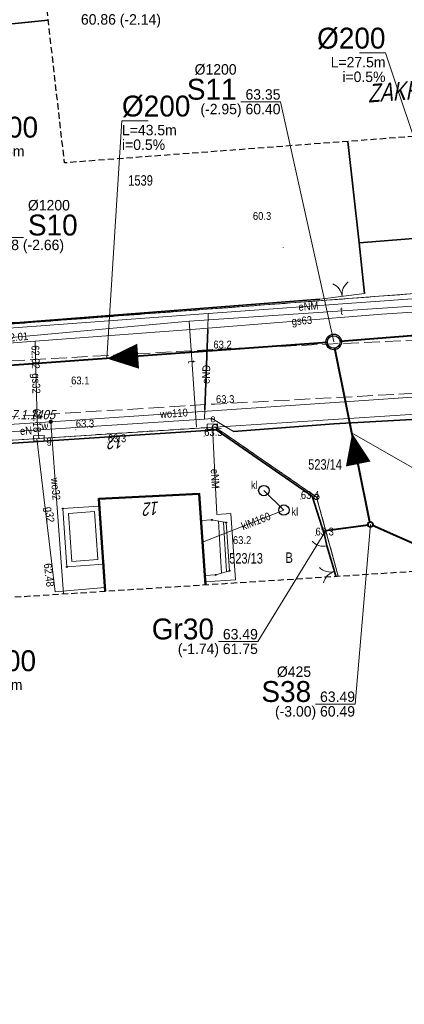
# Model space of a CAD drawing. Header units: metres. Extents: x 6473628 to 6474152, y 5887128 to 5887462.
# Tile 26 of 38: x 6473910 to 6473946, y 5887268 to 5887363. Entities that reach past the tile are written whole.
import ezdxf
from ezdxf.enums import TextEntityAlignment as Align

# ---------------------------------------------------------------- set-up
doc = ezdxf.new("R2010")
doc.units = ezdxf.units.M
doc.header["$MEASUREMENT"] = 0
for name, pattern in [('0.5_0.5', [1, 0.5, -0.5]), ('1.5_0.5', [2, 1.5, -0.5]), ('2', [0.9, 0.6, -0.3]), ('219-500', [0]), ('otob_500', [0]), ('otof_500', [0])]:
    doc.linetypes.add(name, pattern=pattern)
doc.layers.get('0').update_dxf_attribs({"color": 2, "linetype": 'CONTINUOUS', "lineweight": 5})
for name, color, linetype in [('121-Punkt osnowy szczegółowej-Atr103', 7, 'CONTINUOUS'), ('202-punkt graniczny', 7, 'CONTINUOUS'), ('210-oznaczenie konturu użytku gruntowego', 7, 'CONTINUOUS'), ('211-numer działki ewidencyjnej', 7, 'CONTINUOUS'), ('217-kontur klasyfikacyjny', 7, 'CONTINUOUS'), ('218-kontur użytku gruntowego', 7, 'CONTINUOUS'), ('219-działka ewidencyjna', 7, 'CONTINUOUS'), ('238-Punkt adresowy budynku', 7, 'CONTINUOUS'), ('312-budynek ewidencyjny', 7, 'CONTINUOUS'), ('352-schody', 7, 'CONTINUOUS'), ('995-Tekst dodatkowy duży', 7, 'CONTINUOUS'), ('brama', 7, 'CONTINUOUS'), ('furtka', 7, 'CONTINUOUS'), ('jezdnia', 7, 'CONTINUOUS'), ('obudowa ochronna przewodu', 7, 'CONTINUOUS'), ('ogrodzenie trwałe', 7, 'CONTINUOUS'), ('osadnik  szambo', 7, 'CONTINUOUS'), ('osadnik  szambo-Atr17', 7, 'CONTINUOUS'), ('pikieta naturalna', 7, 'CONTINUOUS'), ('pikieta naturalna-Atr2', 7, 'CONTINUOUS'), ('przewód elektroenergetyczny podziemny', 7, 'CONTINUOUS'), ('przewód elektroenergetyczny podziemny-Atr1', 7, 'CONTINUOUS'), ('przewód gazowy', 7, 'CONTINUOUS'), ('przewód gazowy-Atr1', 7, 'CONTINUOUS'), ('przewód kanalizacyjny', 7, 'CONTINUOUS'), ('przewód kanalizacyjny-Atr1', 7, 'CONTINUOUS'), ('przewód telekomunikacyjny podziemny', 7, 'CONTINUOUS'), ('przewód telekomunikacyjny podziemny-Atr1', 7, 'CONTINUOUS'), ('przewód wodociągowy', 7, 'CONTINUOUS'), ('przewód wodociągowy-Atr1', 7, 'CONTINUOUS'), ('Punkt budynku', 7, 'CONTINUOUS'), ('rzedna', 7, 'CONTINUOUS'), ('rzedna-Atr2', 7, 'CONTINUOUS'), ('SJ_16_Liczby', 7, 'CONTINUOUS'), ('SJ_27_Wymiary', 7, 'CONTINUOUS'), ('SJ_5_Węzły_1', 7, 'CONTINUOUS'), ('szafa elektroenergetyczna lub kontener', 7, 'CONTINUOUS'), ('szafa elektroenergetyczna lub kontener-Atr17', 7, 'CONTINUOUS'), ('szafa gazowa lub kontener', 7, 'CONTINUOUS'), ('szafa gazowa lub kontener-Atr17', 7, 'CONTINUOUS'), ('taras', 7, 'CONTINUOUS'), ('Zakres', 7, 'CONTINUOUS'), ('zasuwa lub zawór', 7, 'CONTINUOUS'), ('zasuwa lub zawór-Atr17', 7, 'CONTINUOUS')]:
    doc.layers.add(name, color=color, linetype=linetype)
for name, color, linetype, lineweight in [('SJ_19_Opis_Pz_1', 7, 'CONTINUOUS', 20), ('SJ_26_Teksty', 7, 'CONTINUOUS', 20), ('SJ_28_Linie_odn', 7, 'CONTINUOUS', 20), ('SJ_8_KS_GRAWITA_1', 34, 'CONTINUOUS', 40), ('SJ_8_KS_PRZYŁĄCZA', 40, 'CONTINUOUS', 40)]:
    doc.layers.add(name, color=color, linetype=linetype, lineweight=lineweight)
doc.styles.add('OPISOWY', font='GOTHIC.TTF')
doc.styles.get("Standard").update_dxf_attribs({"font": 'Working1250', "width": 0.75})
doc.linetypes.add('902-500', pattern='A,3.75,0,[1,ksztalty.shx,S=0.5,R=0,X=0,Y=0],3.75', length=7.5)

# ---------------------------------------------------------------- blocks, each defined once
blk = doc.blocks.new('PUNKTBUD')
at = {"color": 0}
blk.add_circle((0, 0), 0.045, dxfattribs=at)
blk = doc.blocks.new('202')
at = {"color": 0, "linetype": 'Continuous', "lineweight": 0}
blk.add_circle((0, 0), 0.25, dxfattribs=at)
blk = doc.blocks.new('OK02')
at = {"color": 0, "linetype": 'Continuous', "lineweight": 0}
for centre, start, end in [((-1.5, 0), 0, 60), ((1.5, 0), 120, 180)]:
    blk.add_arc(centre, 1.5, start, end, dxfattribs=at)
blk = doc.blocks.new('PW01')
at = {"linetype": 'Continuous', "lineweight": 13}
h = blk.add_hatch(color=0, dxfattribs=at)
edge = h.paths.add_edge_path()
edge.add_arc((0, 0), 0.045, 0, 360)
blk = doc.blocks.new('US20')
at = {"color": 0, "linetype": 'Continuous', "lineweight": 13}
for p, q in [((-0.5, -0.25), (-0.5, 0.25)), ((-0.5, 0.25), (0.5, 0.25)), ((0.5, -0.25), (0.5, 0.25)), ((-0.5, -0.25), (0.5, -0.25))]:
    blk.add_line(p, q, dxfattribs=at)
blk = doc.blocks.new('US25')
at = {"linetype": 'Continuous', "lineweight": 0}
h = blk.add_hatch(color=0, dxfattribs=at)
edge = h.paths.add_edge_path()
edge.add_arc((0, 0), 0.2, 0, 360)
blk = doc.blocks.new('US18')
at = {"color": 0, "linetype": 'Continuous', "lineweight": 13}
for p, q in [((-0.5, -0.25), (-0.5, 0.25)), ((-0.5, 0.25), (0.5, 0.25)), ((0.5, -0.25), (0.5, 0.25)), ((-0.5, -0.25), (0.5, -0.25))]:
    blk.add_line(p, q, dxfattribs=at)
blk = doc.blocks.new('SUKM')
at = {"color": 0, "linetype": 'Continuous'}
blk.add_circle((0, 0), 0.5, dxfattribs=at)
blk = doc.blocks.new('OK04')
at = {"color": 0, "linetype": 'Continuous', "lineweight": 0}
blk.add_arc((1.5, 0.001), 1.5, 120, 180, dxfattribs=at)

msp = doc.modelspace()

# ---------------------------------------------------------------- linework, layer by layer
at = {"layer": '217-kontur klasyfikacyjny', "color": 3, "linetype": '1.5_0.5', "lineweight": 18, "flags": 128}
msp.add_lwpolyline([(6473907.49, 5887333.34), (6473952.34, 5887336.73)], dxfattribs=at)
at = {"layer": '218-kontur użytku gruntowego', "color": 3, "linetype": '0.5_0.5', "lineweight": 18, "flags": 128}
for points in [[(6473907.49, 5887333.34), (6473952.34, 5887336.73)], [(6473952.34, 5887336.73), (6473907.49, 5887333.34)], [(6473928.19, 5887323.57), (6473904.9, 5887322.07)], [(6473904.9, 5887322.07), (6473928.19, 5887323.57)], [(6473937.9, 5887316.87), (6473928.19, 5887323.57)], [(6473928.19, 5887323.57), (6473937.9, 5887316.87)], [(6473939.976, 5887309.301), (6473937.9, 5887316.87)], [(6473937.9, 5887316.87), (6473939.976, 5887309.301)]]:
    msp.add_lwpolyline(points, dxfattribs=at)
at = {"layer": '219-działka ewidencyjna', "color": 7, "linetype": '219-500', "lineweight": 18, "flags": 128}
for points in [[(6473897.31, 5887361.05), (6473912.23, 5887362.562)], [(6473907.49, 5887333.34), (6473952.34, 5887336.73)], [(6473951.79, 5887325.1), (6473928.19, 5887323.57)], [(6473928.19, 5887323.57), (6473904.9, 5887322.07)], [(6473928.19, 5887323.57), (6473937.9, 5887316.87)], [(6473939.976, 5887309.301), (6473937.9, 5887316.87)]]:
    msp.add_lwpolyline(points, dxfattribs=at)
at = {"layer": '312-budynek ewidencyjny', "color": 7, "linetype": 'Continuous', "lineweight": 50, "flags": 128}
for points in [[(6473917.07, 5887316.69), (6473926.68, 5887317.17)], [(6473926.68, 5887317.17), (6473927.271, 5887308.478)], [(6473917.686, 5887307.861), (6473917.07, 5887316.69)]]:
    msp.add_lwpolyline(points, dxfattribs=at)
at = {"layer": '352-schody', "color": 7, "linetype": 'Continuous', "lineweight": 18, "flags": 128}
msp.add_lwpolyline([(6473926.85, 5887314.61), (6473927.89, 5887314.68), (6473929.25, 5887314.43), (6473929.57, 5887309.82), (6473928.25, 5887309.42), (6473927.21, 5887309.35)], close=True, dxfattribs=at)
msp.add_lwpolyline([(6473926.85, 5887314.61), (6473927.89, 5887314.68), (6473929.25, 5887314.43), (6473929.57, 5887309.82), (6473928.25, 5887309.42), (6473927.21, 5887309.35)], close=True, dxfattribs=at)
for points in [[(6473928.506, 5887314.567), (6473928.803, 5887309.587)], [(6473929.013, 5887314.474), (6473929.295, 5887309.737)]]:
    msp.add_lwpolyline(points, dxfattribs=at)
at = {"layer": 'brama', "color": 7, "linetype": 'otob_500', "lineweight": 18, "flags": 128}
for points in [[(6473938.23, 5887335.81), (6473942.48, 5887336.35)], [(6473939.749, 5887309.286), (6473939.5, 5887310.19)]]:
    msp.add_lwpolyline(points, dxfattribs=at)
at = {"layer": 'furtka', "color": 7, "linetype": 'otof_500', "lineweight": 18, "flags": 128}
msp.add_lwpolyline([(6473938.9, 5887312.19), (6473938.67, 5887313.25)], dxfattribs=at)
at = {"layer": 'jezdnia', "color": 7, "linetype": '1.5_0.5', "lineweight": 18, "flags": 128}
msp.add_lwpolyline([(6473796.48, 5887317.98), (6473796.89, 5887313.95), (6473779.68, 5887310.45), (6473779.77, 5887309.16), (6473806.66, 5887313.71), (6473832.89, 5887317.8), (6473864.02, 5887321.27), (6473904.53, 5887324.33), (6473928.18, 5887325.77), (6473950.3, 5887326.96), (6473984.93, 5887329.56), (6474007.77, 5887330.78), (6474030.98, 5887332.22), (6474030.08, 5887338.4), (6474006.87, 5887336.63), (6473984.87, 5887334.82), (6473949.95, 5887332.02), (6473927.93, 5887330.99), (6473907.04, 5887329.82), (6473904.44, 5887329.67), (6473888.36, 5887328.43), (6473885.84, 5887328.17), (6473863.78, 5887325.93), (6473832.45, 5887322.41), (6473805.67, 5887319.05)], close=True, dxfattribs=at)
at = {"layer": 'obudowa ochronna przewodu', "color": 7, "linetype": 'Continuous', "lineweight": 35, "flags": 128}
for points in [[(6473927.49, 5887332.91), (6473927.21, 5887325.24)], [(6473950.47, 5887324.49), (6473939.55, 5887323.87), (6473929.96, 5887323.14)]]:
    msp.add_lwpolyline(points, dxfattribs=at)
at = {"layer": 'ogrodzenie trwałe', "color": 7, "linetype": '902-500', "lineweight": 35, "flags": 128}
for points in [[(6473938.23, 5887335.81), (6473909.52, 5887333.57), (6473907.41, 5887333.54), (6473899.74, 5887340.49), (6473897.37, 5887361.02), (6473895.45, 5887377.31)], [(6473897.37, 5887361.02), (6473912.234, 5887362.525)], [(6473942.48, 5887336.35), (6473941.97, 5887341.19), (6473940.888, 5887350.909)], [(6473941.97, 5887341.19), (6473947.97, 5887341.69), (6473948.32, 5887336.58), (6473962.32, 5887337.61)], [(6473941.97, 5887341.19), (6473947.97, 5887341.69), (6473948.32, 5887336.58), (6473962.32, 5887337.61)], [(6473939.749, 5887309.286), (6473939.5, 5887310.19), (6473938.9, 5887312.19), (6473938.67, 5887313.25), (6473937.48, 5887316.95), (6473928.31, 5887323.31), (6473904.94, 5887321.78), (6473899.67, 5887321.39), (6473895.52, 5887321.14), (6473889.21, 5887320.73), (6473888.12, 5887320.72), (6473878.03, 5887320.04), (6473873.09, 5887311.64), (6473874.767, 5887305.113)]]:
    msp.add_lwpolyline(points, dxfattribs=at)
at = {"layer": 'przewód elektroenergetyczny podziemny', "color": 1, "linetype": 'Continuous', "lineweight": 18, "flags": 128}
for points in [[(6473695.33, 5887306.99), (6473696.69, 5887308.92), (6473703.83, 5887309.67), (6473711.46, 5887302.84), (6473711.89, 5887302.73), (6473728.36, 5887306), (6473775.03, 5887315.24), (6473812.8, 5887322.62), (6473817.84, 5887323.32), (6473831.86, 5887325.27), (6473863.26, 5887329.49), (6473877.21, 5887330.55), (6473884.59, 5887331.11), (6473884.93, 5887331.29), (6473891.12, 5887338.76), (6473891.06, 5887339.46), (6473889.26, 5887360.23), (6473896.41, 5887360.96), (6473899.22, 5887339.71), (6473899.4, 5887339.38), (6473907.17, 5887332.95), (6473927.54, 5887334.43), (6473952.38, 5887336.23)], [(6473927.54, 5887334.43), (6473927.49, 5887332.91), (6473927.21, 5887325.24), (6473927.18, 5887324.34)], [(6473950.47, 5887324.49), (6473939.55, 5887323.87), (6473929.96, 5887323.14), (6473927.87, 5887324.38), (6473927.18, 5887324.34), (6473904.02, 5887322.82), (6473877.98, 5887321.03), (6473877.14, 5887319.81), (6473856.57, 5887318.12), (6473855.37, 5887318.57), (6473852.56, 5887318.94), (6473837.33, 5887316.81), (6473820.65, 5887314.7)], [(6473927.25, 5887308.76), (6473930.15, 5887308.96), (6473929.71, 5887315.29), (6473928.37, 5887315.2), (6473927.94, 5887323.6)]]:
    msp.add_lwpolyline(points, dxfattribs=at)
at = {"layer": 'przewód gazowy', "color": 40, "linetype": 'Continuous', "lineweight": 18, "flags": 128}
for points in [[(6473949.07, 5887334.71), (6473944.14, 5887334.37), (6473926.74, 5887332.98), (6473910.99, 5887331.8), (6473906.37, 5887331.45), (6473901.44, 5887335.69), (6473898.54, 5887338), (6473892.16, 5887337.26), (6473891.18, 5887337.08), (6473885.29, 5887329.9), (6473861.68, 5887327.94), (6473846.99, 5887325.96), (6473832.41, 5887323.89), (6473813.49, 5887321.38), (6473793.81, 5887317.53), (6473774.19, 5887313.65), (6473755.22, 5887310.09), (6473736.37, 5887306.36), (6473711.47, 5887301.26), (6473705.4, 5887306.39), (6473698.93, 5887306.14), (6473698.16, 5887306.12)], [(6473911.34, 5887322.48), (6473911.16, 5887324.12), (6473910.99, 5887331.8)], [(6473917.66, 5887308.2), (6473912.88, 5887307.81), (6473911.14, 5887322.47)]]:
    msp.add_lwpolyline(points, dxfattribs=at)
at = {"layer": 'przewód kanalizacyjny', "color": 34, "linetype": 'Continuous', "lineweight": 18, "flags": 128}
msp.add_lwpolyline([(6473926.99, 5887312.55), (6473934.78, 5887315.62), (6473932.86, 5887317.49)], dxfattribs=at)
at = {"layer": 'przewód telekomunikacyjny podziemny', "color": 30, "linetype": 'Continuous', "lineweight": 18, "flags": 128}
for points in [[(6473889.67, 5887414.94), (6473889.85, 5887414.6), (6473891.42, 5887401.06), (6473893.37, 5887383.19), (6473896.46, 5887355.96), (6473898.72, 5887338.34), (6473907.7, 5887332.05), (6473925.7, 5887333.72)], [(6473925.7, 5887333.72), (6473955.61, 5887335.72), (6473956.22, 5887335.84)], [(6473925.7, 5887333.72), (6473926.42, 5887323.55)]]:
    msp.add_lwpolyline(points, dxfattribs=at)
at = {"layer": 'przewód wodociągowy', "color": 5, "linetype": 'Continuous', "lineweight": 18, "flags": 128}
for points in [[(6473894.99, 5887322.95), (6473895.45, 5887322.98), (6473912.47, 5887324.07), (6473957.87, 5887327.18), (6473965.86, 5887327.43), (6474003.73, 5887330.74), (6474009.58, 5887331.25), (6474041.52, 5887332.81), (6474064.41, 5887334.75), (6474069.77, 5887335.05), (6474083.22, 5887336.49), (6474119.44, 5887340.74)], [(6473912.47, 5887324.07), (6473913.707, 5887307.605)]]:
    msp.add_lwpolyline(points, dxfattribs=at)
at = {"layer": 'SJ_26_Teksty'}
for p, q in [((6473944.496, 5887359.399), (6473941.996, 5887359.399)), ((6473953.343, 5887332.792), (6473944.496, 5887359.399)), ((6473917.842, 5887330.132), (6473919.287, 5887352.898)), ((6473919.287, 5887352.898), (6473921.787, 5887352.898)), ((6473941.301, 5887322.979), (6473971.711, 5887305.624))]:
    msp.add_line(p, q, dxfattribs=at)
at = {"layer": 'SJ_28_Linie_odn'}
for points in [[(6473939.547, 5887331.717), (6473934.45, 5887354.709), (6473930.67, 5887354.709)], [(6473896.136, 5887328.547), (6473906.089, 5887341.707), (6473909.869, 5887341.707)], [(6473943.055, 5887314.241), (6473941.582, 5887297.054), (6473937.802, 5887297.054)], [(6473938.792, 5887313.656), (6473932.287, 5887303.041), (6473928.507, 5887303.041)]]:
    msp.add_lwpolyline(points, dxfattribs=at)
at = {"layer": 'SJ_5_Węzły_1'}
for centre, radius in [((6473939.547, 5887331.717), 0.75), ((6473939.547, 5887331.717), 0.6), ((6473943.055, 5887314.241), 0.266), ((6473943.055, 5887314.241), 0.212)]:
    msp.add_circle(centre, radius, dxfattribs=at)
at = {"layer": 'SJ_8_KS_GRAWITA_1'}
for p, q in [((6473966.926, 5887333.849), (6473940.145, 5887331.764)), ((6473938.949, 5887331.673), (6473896.734, 5887328.591)), ((6473943.013, 5887314.449), (6473939.665, 5887331.129))]:
    msp.add_line(p, q, dxfattribs=at)
for points in [[(6473917.842, 5887330.132, 0, 2.4, 0), (6473920.833, 5887330.35, 0, 2.4, 0)], [(6473941.301, 5887322.979, 0, 2.4, 0), (6473941.891, 5887320.038, 0, 2.4, 0)]]:
    msp.add_lwpolyline(points, format="xyseb", dxfattribs=at)
at = {"layer": 'SJ_8_KS_PRZYŁĄCZA'}
for p, q in [((6473938.792, 5887313.656), (6473942.844, 5887314.212)), ((6473948.645, 5887311.747), (6473943.249, 5887314.154))]:
    msp.add_line(p, q, dxfattribs=at)
at = {"layer": 'taras', "color": 0, "lineweight": 18}
for p, q in [((6473913.63, 5887315.77), (6473917.12, 5887316.01)), ((6473914.02, 5887310.18), (6473913.63, 5887315.77)), ((6473914.163, 5887315.306), (6473916.656, 5887315.477)), ((6473914.484, 5887310.715), (6473914.163, 5887315.306)), ((6473916.656, 5887315.477), (6473916.977, 5887310.893)), ((6473917.12, 5887316.01), (6473917.51, 5887310.43)), ((6473917.51, 5887310.43), (6473914.02, 5887310.18)), ((6473916.977, 5887310.893), (6473914.484, 5887310.715))]:
    msp.add_line(p, q, dxfattribs=at)
at = {"layer": 'Zakres', "color": 5, "linetype": '2', "lineweight": 25, "flags": 128}
msp.add_lwpolyline([(6473676.81, 5887213.41), (6473667.74, 5887202.78), (6473659.01, 5887210.45), (6473646.22, 5887197.22), (6473711.04, 5887142.9), (6473724.09, 5887158.77), (6473713.27, 5887167.89), (6473715.19, 5887174.47), (6473715.74, 5887184.78), (6473715.02, 5887190.22), (6473713.69, 5887194.31), (6473713.69, 5887194.33), (6473711.51, 5887200.99), (6473711.05, 5887203.97), (6473710.6, 5887215.32), (6473712.4, 5887257.5), (6473712.5, 5887259.36), (6473715.25, 5887262.64), (6473716.97, 5887268.72), (6473717.54, 5887277.85), (6473718.7, 5887278.96), (6473734.03, 5887282.03), (6473761.49, 5887287.53), (6473786, 5887292.44), (6473816.32, 5887298.52), (6473820.72, 5887299.06), (6473856.75, 5887303.47), (6473865.02, 5887304.48), (6473879.04, 5887305.39), (6473905.86, 5887307.1), (6473929.16, 5887308.6), (6473952.76, 5887310.13), (6474012.11, 5887313.94), (6474012.19, 5887313.95), (6474034, 5887315.47), (6474034.15, 5887315.48), (6474067.2, 5887318.1), (6474070.83, 5887312.27), (6474109.78, 5887315.84), (6474119.74, 5887323.71), (6474125.77, 5887325.76), (6474130.41, 5887330.13), (6474132.82, 5887336.03), (6474132.55, 5887342.4), (6474129.75, 5887353.12), (6474127.58, 5887357.86), (6474123.91, 5887361.57), (6474119.19, 5887363.8), (6474113.99, 5887364.28), (6474112.58, 5887364.16), (6474098.55, 5887363.03), (6474089.61, 5887362.31), (6474048.91, 5887359.22), (6474048.87, 5887359.21), (6474015.96, 5887356.62), (6474003.54, 5887355.64), (6473983.11, 5887354.1), (6473951.21, 5887351.69), (6473913.79, 5887348.86), (6473912.21, 5887362.74), (6473912.21, 5887362.79), (6473909.47, 5887386.25), (6473908.51, 5887394.39), (6473921.49, 5887396.5), (6473947.61, 5887400.73), (6473971.66, 5887401.95), (6473989.34, 5887403.75), (6473994.99, 5887406.17), (6473999.9, 5887409.71), (6474003.01, 5887414.9), (6474003.81, 5887420.89), (6474002.18, 5887426.72), (6473998.38, 5887431.43), (6473993.03, 5887434.25), (6473960.42, 5887443.72), (6473954.98, 5887444.27), (6473941.62, 5887443.14), (6473941.16, 5887443.09), (6473938.74, 5887442.81), (6473932.71, 5887440.75), (6473928.97, 5887437.22), (6473827.76, 5887420.81), (6473827.74, 5887420.8), (6473818.01, 5887419.22), (6473821.59, 5887430.98), (6473827.8, 5887454.06), (6473804.74, 5887461.63), (6473793.55, 5887426.22), (6473796.12, 5887415.68), (6473722.82, 5887403.78), (6473688.63, 5887399.87), (6473687.59, 5887392.13), (6473687.54, 5887391.78), (6473687.03, 5887387.21), (6473674.53, 5887374.58), (6473675.94, 5887343.54), (6473681.38, 5887331.77), (6473680.33, 5887310.02), (6473679.31, 5887290.85), (6473677.82, 5887267.61), (6473677.79, 5887266.94), (6473677.55, 5887254.53), (6473677.46, 5887250.52), (6473677.46, 5887250.48), (6473677.12, 5887232.81), (6473677.12, 5887232.77), (6473676.91, 5887220.36), (6473676.91, 5887220.34), (6473676.81, 5887213.91)], close=True, dxfattribs=at)

# ---------------------------------------------------------------- block references
at = {"layer": '202-punkt graniczny', "color": 7, "linetype": 'Continuous', "lineweight": 18}
for p in [(6473928.19, 5887323.57), (6473937.9, 5887316.87)]:
    msp.add_blockref('202', p, dxfattribs=at)
at = {"layer": 'brama', "color": 7, "linetype": 'Continuous', "lineweight": 18}
for p, rotation in [((6473940.355, 5887336.08), 7.240999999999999), ((6473939.624, 5887309.738), 105.4)]:
    msp.add_blockref('OK02', p, dxfattribs=dict(at, rotation=rotation))
at = {"layer": 'furtka', "color": 7, "linetype": 'Continuous', "lineweight": 18, "rotation": 102.242}
msp.add_blockref('OK04', (6473938.9, 5887312.19), dxfattribs=at)
at = {"layer": 'osadnik  szambo', "color": 34, "linetype": 'Continuous', "lineweight": 18}
for p in [(6473932.86, 5887317.49), (6473934.78, 5887315.62)]:
    msp.add_blockref('SUKM', p, dxfattribs=at)
at = {"layer": 'pikieta naturalna', "color": 7, "linetype": 'Continuous', "lineweight": 13}
for p in [(6473934.71, 5887340.75), (6473927.93, 5887330.99), (6473914.42, 5887327.43), (6473914.42, 5887327.43), (6473928.18, 5887325.77), (6473914.87, 5887323.3), (6473914.87, 5887323.3), (6473927.15, 5887322.71), (6473917.94, 5887322.12), (6473936.4, 5887316.69), (6473937.8, 5887313.19), (6473929.9, 5887312.37)]:
    msp.add_blockref('PW01', p, dxfattribs=at)
at = {"layer": 'Punkt budynku', "color": 5, "linetype": 'Continuous', "lineweight": 18}
for p in [(6473926.68, 5887317.17), (6473917.07, 5887316.69), (6473917.12, 5887316.01), (6473913.63, 5887315.77), (6473926.85, 5887314.61), (6473927.89, 5887314.68), (6473929.25, 5887314.43), (6473917.51, 5887310.43), (6473914.02, 5887310.18), (6473928.25, 5887309.42), (6473929.57, 5887309.82), (6473927.21, 5887309.35)]:
    msp.add_blockref('PUNKTBUD', p, dxfattribs=at)
at = {"layer": 'rzedna', "color": 7, "linetype": 'Continuous', "lineweight": 18}
for p in [(6473910.99, 5887331.8), (6473911.16, 5887324.12), (6473912.88, 5887307.81)]:
    msp.add_blockref('PW01', p, dxfattribs=at)
at = {"layer": 'szafa elektroenergetyczna lub kontener', "color": 1, "linetype": 'Continuous', "lineweight": 18, "rotation": 1.655}
msp.add_blockref('US18', (6473927.94, 5887323.6), dxfattribs=at)
at = {"layer": 'szafa gazowa lub kontener', "color": 40, "linetype": 'Continuous', "lineweight": 18, "rotation": 1.878}
msp.add_blockref('US20', (6473911.34, 5887322.48), dxfattribs=at)
at = {"layer": 'zasuwa lub zawór', "color": 5, "linetype": 'Continuous', "lineweight": 18}
msp.add_blockref('US25', (6473912.47, 5887324.07), dxfattribs=at)

# ---------------------------------------------------------------- texts
at = {"layer": '121-Punkt osnowy szczegółowej-Atr103', "color": 7, "oblique": 15, "width": 0.9}
msp.add_text('619317.1.1405', height=0.9, dxfattribs=at).set_placement((6473905.66, 5887324.04), align=Align.BOTTOM_LEFT)
at = {"layer": '210-oznaczenie konturu użytku gruntowego', "color": 3, "linetype": 'Continuous', "lineweight": 18, "width": 0.79}
msp.add_text('B', height=1, dxfattribs=at).set_placement((6473934.93, 5887310.57))
at = {"layer": '211-numer działki ewidencyjnej', "color": 7, "linetype": 'Continuous', "lineweight": 18, "width": 0.79}
for s, p in [('1539', (6473919.89, 5887346.68)), ('523/14', (6473937.1, 5887319.49)), ('523/13', (6473929.54, 5887310.5))]:
    msp.add_text(s, height=1, dxfattribs=at).set_placement(p)
at = {"layer": '238-Punkt adresowy budynku', "color": 7, "linetype": 'Continuous', "lineweight": 25, "oblique": 15, "width": 0.79}
for rotation, p in [(184.469, (6473918.72, 5887322.76)), (185.683, (6473922.09, 5887316.39))]:
    msp.add_text('12', height=1.25, rotation=rotation, dxfattribs=at).set_placement(p, align=Align.CENTER)
at = {"layer": '995-Tekst dodatkowy duży', "color": 5, "linetype": 'Continuous', "lineweight": 35, "oblique": 15, "width": 0.79}
msp.add_text('ZAKRES AKTUALIZACJI', height=1.75, rotation=4.325, dxfattribs=at).set_placement((6473942.85, 5887354.63))
at = {"layer": 'osadnik  szambo-Atr17', "color": 34, "width": 0.9}
for p in [(6473931.62, 5887317.65), (6473935.49, 5887315.1)]:
    msp.add_text('kl', height=0.75, dxfattribs=at).set_placement(p)
at = {"layer": 'pikieta naturalna-Atr2', "color": 7, "width": 0.9}
for s, p in [('60.3', (6473931.81, 5887343.4)), ('63.2', (6473928.03, 5887331.09)), ('63.3', (6473928.28, 5887325.87)), ('63.3', (6473917.94, 5887322.12)), ('63.5', (6473927.15, 5887322.71)), ('63.4', (6473936.4, 5887316.69)), ('63.3', (6473937.8, 5887313.19)), ('63.2', (6473929.9, 5887312.37))]:
    msp.add_text(s, height=0.75, dxfattribs=at).set_placement(p)
for s, p in [('63.1', (6473914.42, 5887327.43)), ('63.1', (6473914.42, 5887327.43)), ('63.3', (6473914.87, 5887323.3)), ('63.3', (6473914.87, 5887323.3))]:
    msp.add_text(s, height=0.75, dxfattribs=at).set_placement(p, align=Align.BOTTOM_LEFT)
at = {"layer": 'przewód elektroenergetyczny podziemny-Atr1', "color": 1, "width": 0.9}
for s, rotation, p in [('eNM', 4.144, (6473936.17, 5887335.06)), ('eND', 87.909, (6473927.3, 5887327.71)), ('eN', 3.755, (6473909.53, 5887323.18)), ('eNM', 272.93, (6473928.15, 5887319.57))]:
    msp.add_text(s, height=0.75, rotation=rotation, dxfattribs=at).set_placement(p, align=Align.MIDDLE_LEFT)
at = {"layer": 'przewód gazowy-Atr1', "color": 40, "width": 0.9}
for s, rotation, p in [('gs63', 4.567, (6473935.52, 5887333.68)), ('gs32', 271.268, (6473911.06, 5887328.72))]:
    msp.add_text(s, height=0.75, rotation=rotation, dxfattribs=at).set_placement(p, align=Align.MIDDLE_LEFT)
msp.add_text('g32', height=0.75, rotation=276.768, dxfattribs=at).set_placement((6473911.92, 5887315.89))
at = {"layer": 'przewód kanalizacyjny-Atr1', "color": 34, "width": 0.9}
msp.add_text('klM160', height=0.75, rotation=21.509, dxfattribs=at).set_placement((6473930.74, 5887314.03), align=Align.MIDDLE_LEFT)
at = {"layer": 'przewód telekomunikacyjny podziemny-Atr1', "color": 30, "width": 0.9}
for rotation, p in [(3.825, (6473940.16, 5887334.69)), (274.049, (6473925.97, 5887329.95))]:
    msp.add_text('t', height=0.75, rotation=rotation, dxfattribs=at).set_placement(p, align=Align.MIDDLE_LEFT)
at = {"layer": 'przewód wodociągowy-Atr1', "color": 5, "width": 0.9}
for s, rotation, p in [('wo110', 3.918, (6473922.93, 5887324.79)), ('wo32', 274.298, (6473912.87, 5887318.72))]:
    msp.add_text(s, height=0.75, rotation=rotation, dxfattribs=at).set_placement(p, align=Align.MIDDLE_LEFT)
at = {"layer": 'rzedna-Atr2', "color": 7, "width": 0.9}
for s, rotation, p in [('62.01', 5.3, (6473908.06, 5887332.08)), ('62.02', 271.268, (6473911, 5887331.4)), ('62.18', 271.268, (6473911.13, 5887325.32))]:
    msp.add_text(s, height=0.75, rotation=rotation, dxfattribs=at).set_placement(p, align=Align.MIDDLE_LEFT)
msp.add_text('62.48', height=0.75, rotation=276.768, dxfattribs=at).set_placement((6473912.55, 5887310.57), align=Align.TOP_LEFT)
at = {"layer": 'SJ_16_Liczby', "style": 'OPISOWY'}
for s, p in [('L=27.5m', (6473944.496, 5887357.999)), ('i=0.5%', (6473944.496, 5887356.599))]:
    msp.add_text(s, height=1, dxfattribs=at).set_placement(p, align=Align.RIGHT)
for s, p in [('L=43.5m', (6473919.287, 5887351.498)), ('i=0.5%', (6473919.287, 5887350.098)), ('L=35.5m', (6473904.719, 5887349.479)), ('L=15.0m', (6473904.525, 5887298.399))]:
    msp.add_text(s, height=1, dxfattribs=at).set_placement(p)
at = {"layer": 'SJ_19_Opis_Pz_1', "style": 'OPISOWY'}
for s, height, p in [('%%C1200', 1, (6473930.25, 5887357.309)), ('S11', 2, (6473930.25, 5887354.909)), ('Gr30', 2, (6473928.087, 5887303.241)), ('%%C425', 1, (6473937.382, 5887299.654)), ('S38', 2, (6473937.382, 5887297.254))]:
    msp.add_text(s, height=height, dxfattribs=at).set_placement(p, align=Align.RIGHT)
for s, height, p in [('%%C1200', 1, (6473910.289, 5887344.307)), ('S10', 2, (6473910.289, 5887341.907))]:
    msp.add_text(s, height=height, dxfattribs=at).set_placement(p)
at = {"layer": 'SJ_26_Teksty', "style": 'OPISOWY'}
for s, p in [('60.86 (-2.14)', (6473915.36, 5887362.092)), ('60.18 (-2.66)', (6473906.089, 5887340.507))]:
    msp.add_text(s, height=1, dxfattribs=at).set_placement(p)
for s, p in [('63.35', (6473934.45, 5887354.909)), ('(-2.95) 60.40', (6473934.45, 5887353.509)), ('63.49', (6473932.287, 5887303.241)), ('(-1.74) 61.75', (6473932.287, 5887301.841)), ('63.49', (6473941.582, 5887297.254)), ('(-3.00) 60.49', (6473941.582, 5887295.854))]:
    msp.add_text(s, height=1, dxfattribs=at).set_placement(p, align=Align.RIGHT)
at = {"layer": 'SJ_27_Wymiary', "style": 'OPISOWY'}
msp.add_text('%%C200', height=2, dxfattribs=at).set_placement((6473944.496, 5887359.799), align=Align.RIGHT)
for p in [(6473919.287, 5887353.298), (6473904.719, 5887351.279), (6473904.525, 5887300.199)]:
    msp.add_text('%%C200', height=2, dxfattribs=at).set_placement(p)
at = {"layer": 'szafa elektroenergetyczna lub kontener-Atr17', "color": 1, "width": 0.9}
msp.add_text('e', height=0.75, dxfattribs=at).set_placement((6473927.74, 5887324.02))
at = {"layer": 'szafa gazowa lub kontener-Atr17', "color": 40, "width": 0.9}
msp.add_text('g', height=0.75, dxfattribs=at).set_placement((6473912.07, 5887322))
at = {"layer": 'zasuwa lub zawór-Atr17', "color": 5, "width": 0.9}
msp.add_text('w', height=0.75, dxfattribs=at).set_placement((6473911.58, 5887323.31))

doc.saveas('drawing.dxf')
